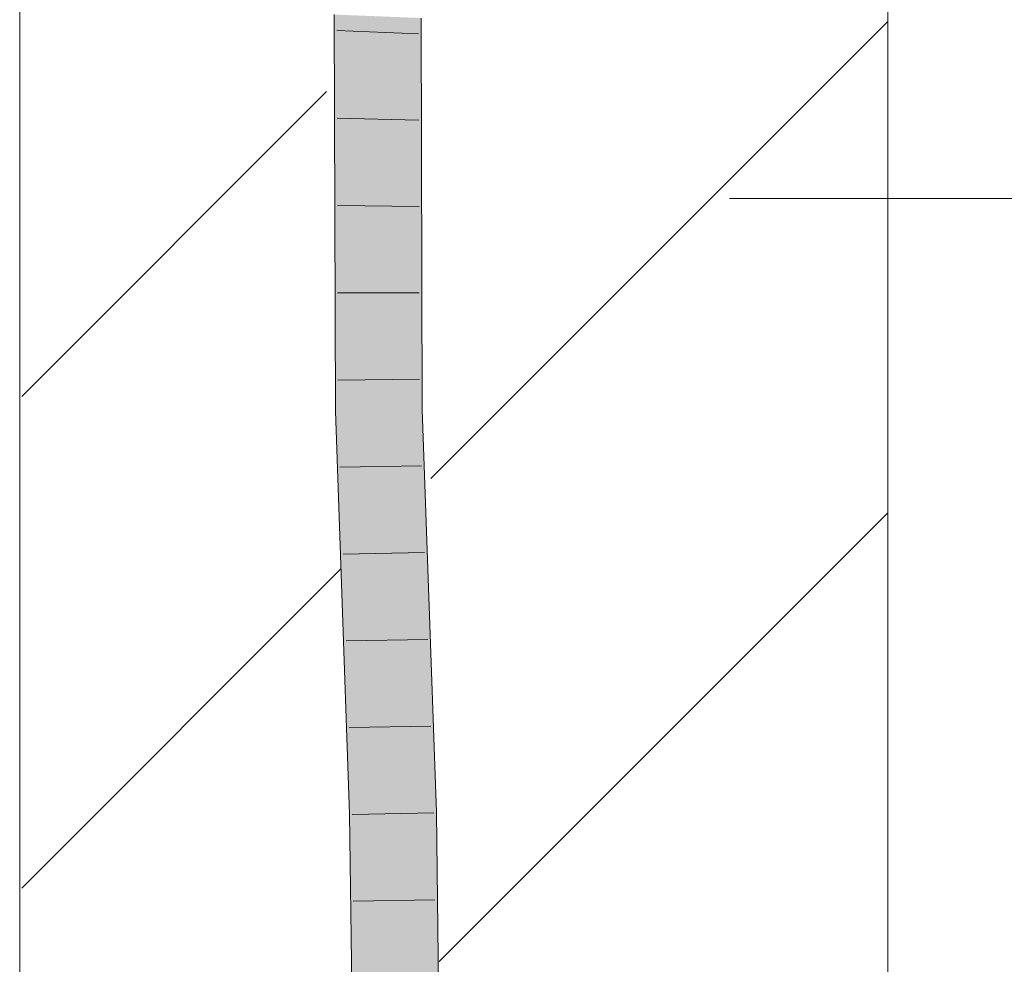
# Model space of a CAD drawing. Extents: x -620 to 300, y 62 to 1162.
# Tile 243 of 256: x 175.68 to 178.52, y 963.76 to 966.48. Entities that reach past the tile are written whole.
import ezdxf
from ezdxf.lldxf.tags import DXFTag

# ---------------------------------------------------------------- set-up
doc = ezdxf.new("R2010")
doc.units = 0
doc.layers.get('0').update_dxf_attribs({"lineweight": 13})
doc.layers.add('E_Detail_Linie_Text_Bem', color=7, linetype='Continuous', lineweight=13)
for name, color, linetype, lineweight, true_color in [('E_Detail_Wandschraffur', 7, 'Continuous', 5, 0xc0c0c0), ('E_Leerrohr 25-A06G955E8I', 7, 'Continuous', 9, 0xff8000), ('E_Leerrohr 25-Shading', 7, 'Continuous', 9, 0xff8000)]:
    doc.layers.add(name, color=color, linetype=linetype, lineweight=lineweight, true_color=true_color)
tags = doc.linetypes.add('fein_strichliert', pattern=[4, 1, -2, 1]).pattern_tags.tags
tags[8:9] = [DXFTag(74, 4), DXFTag(75, 0), DXFTag(340, '0'), DXFTag(46, 0.0), DXFTag(50, 0.0), DXFTag(44, 0.0), DXFTag(45, 0.0)]
tags[6:7] = [DXFTag(74, 4), DXFTag(75, 0), DXFTag(340, '0'), DXFTag(46, 0.0), DXFTag(50, 0.0), DXFTag(44, 0.0), DXFTag(45, 0.0)]
tags[4:5] = [DXFTag(74, 4), DXFTag(75, 0), DXFTag(340, '0'), DXFTag(46, 0.0), DXFTag(50, 0.0), DXFTag(44, 0.0), DXFTag(45, 0.0)]

# ---------------------------------------------------------------- blocks, each defined once
blk = doc.blocks.new('Shading-A06G94V18I', base_point=(243.3339, 864.5048))
at = {"layer": 'E_Leerrohr 25-Shading', "color": 43, "true_color": 0xd7ab7f}
for points in [[(176.6269, 966.0294), (176.589, 966.4977), (176.619, 965.3569), (176.5922, 965.3564)], [(176.589, 966.4977), (176.6269, 966.0294), (176.6256, 966.4962)], [(176.8094, 966.4009), (176.8022, 966.4891), (176.8055, 965.3605)], [(176.8098, 966.4888), (176.8022, 966.4891), (176.8094, 966.4009)], [(176.836, 966.4877), (176.8098, 966.4888), (176.8402, 966.025), (176.8094, 966.4009)], [(176.8402, 966.025), (176.8388, 966.4876), (176.836, 966.4877)], [(176.8402, 966.025), (176.8094, 966.4009), (176.8421, 965.3611), (176.8055, 965.3605)], [(176.6269, 966.0294), (176.619, 965.3569), (176.6269, 966.0272)], [(176.619, 965.3569), (176.6259, 965.357), (176.6269, 966.0272)], [(176.6259, 965.357), (176.6288, 965.3571), (176.6269, 966.0294)], [(176.619, 965.3569), (176.5922, 965.3564), (176.6229, 964.4861)], [(176.6259, 965.357), (176.619, 965.3569), (176.6331, 964.1966), (176.6229, 964.4861)], [(176.6563, 964.197), (176.6697, 964.1972), (176.6259, 965.357), (176.6288, 965.3571)], [(176.6259, 965.357), (176.6331, 964.1966), (176.6563, 964.197)], [(176.8464, 964.2003), (176.883, 964.201), (176.8055, 965.3605), (176.8421, 965.3611)], [(176.6331, 964.1966), (176.6775, 960.5438), (176.6563, 964.197), (176.6801, 960.5438)], [(176.6563, 964.197), (176.6801, 960.5438), (176.6697, 964.1972), (176.6966, 960.5436)], [(176.6966, 960.5436), (176.7141, 960.5435), (176.6697, 964.1972)], [(176.8908, 960.5418), (176.9274, 960.5415), (176.8464, 964.2003), (176.883, 964.201)]]:
    blk.add_solid(points, dxfattribs=at)
at = {"layer": 'E_Leerrohr 25-Shading', "color": 31, "true_color": 0xfabd7f}
for points in [[(176.6256, 966.4962), (176.6269, 966.0294), (176.6324, 966.4959)], [(176.6324, 966.4959), (176.6269, 966.0294), (176.6956, 966.4934), (176.6973, 966.4039)], [(176.6973, 966.4039), (176.7139, 966.4927), (176.6956, 966.4934)], [(176.7139, 966.4927), (176.6973, 966.4039), (176.7172, 965.3588)], [(176.7172, 965.3588), (176.8055, 965.3605), (176.7139, 966.4927), (176.8022, 966.4891)], [(176.6973, 966.4039), (176.6269, 966.0294), (176.7172, 965.3588), (176.6288, 965.3571)], [(176.6697, 964.1972), (176.7581, 964.1988), (176.6288, 965.3571), (176.7172, 965.3588)], [(176.7581, 964.1988), (176.8464, 964.2003), (176.7172, 965.3588), (176.8055, 965.3605)], [(176.7141, 960.5435), (176.8024, 960.5427), (176.6697, 964.1972), (176.7581, 964.1988)], [(176.8024, 960.5427), (176.8908, 960.5418), (176.7581, 964.1988), (176.8464, 964.2003)]]:
    blk.add_solid(points, dxfattribs=at)
blk = doc.blocks.new('Referenz-A06G955I8I')
at = {"layer": 'E_Detail_Linie_Text_Bem', "linetype": 'Continuous', "ltscale": 0.13}
for p, q in [((175.6829, 958.3268), (175.6829, 970.1268)), ((178.1829, 970.1268), (178.1829, 930.1268))]:
    blk.add_line(p, q, dxfattribs=at)
at = {"layer": 'E_Detail_Linie_Text_Bem', "color": 0, "linetype": 'Continuous', "ltscale": 0.13}
blk.add_line((179.4759, 965.968), (177.7274, 965.968), dxfattribs=at)
at = {"layer": 'E_Detail_Wandschraffur', "linetype": 'fein_strichliert', "ltscale": 0.13}
for p, q in [((176.8669, 965.1621), (178.1829, 966.478)), ((175.6886, 963.9837), (176.6065, 964.9017))]:
    blk.add_line(p, q, dxfattribs=at)
at = {"layer": 'E_Detail_Wandschraffur', "linetype": 'ByBlock', "ltscale": 0.13}
for p, q in [((175.689, 965.3984), (176.5663, 966.2757)), ((176.8909, 963.7718), (178.1829, 965.0638))]:
    blk.add_line(p, q, dxfattribs=at)
at = {"layer": 'E_Leerrohr 25-A06G955E8I', "linetype": 'Continuous', "ltscale": 0.13}
for p, q in [((176.5922, 965.3564), (176.589, 966.4977)), ((176.8421, 965.3612), (176.8388, 966.4876)), ((176.8315, 966.4424), (176.5966, 966.4513)), ((176.8322, 966.194), (176.5973, 966.1998)), ((176.833, 965.9455), (176.598, 965.9482)), ((176.8337, 965.697), (176.5987, 965.6967)), ((176.8344, 965.4486), (176.5994, 965.4452)), ((176.6331, 964.1966), (176.5922, 965.3564)), ((176.883, 964.201), (176.8421, 965.3612)), ((176.8403, 965.1992), (176.6054, 965.1947)), ((176.8492, 964.9493), (176.6142, 964.9449)), ((176.858, 964.6994), (176.623, 964.6951)), ((176.8668, 964.4496), (176.6318, 964.4453)), ((176.6775, 960.5438), (176.6331, 964.1966)), ((176.8756, 964.1997), (176.6406, 964.1955)), ((176.9274, 960.5415), (176.883, 964.201)), ((176.8786, 963.9495), (176.6436, 963.9457))]:
    blk.add_line(p, q, dxfattribs=at)

msp = doc.modelspace()

# ---------------------------------------------------------------- block references
at = {"color": 8, "lineweight": 25, "ltscale": 0.25, "true_color": 0x808080}
msp.add_blockref('Referenz-A06G955I8I', (0, 0), dxfattribs=at)
msp.add_blockref('Shading-A06G94V18I', (243.3339, 864.5048))

doc.saveas('drawing.dxf')
